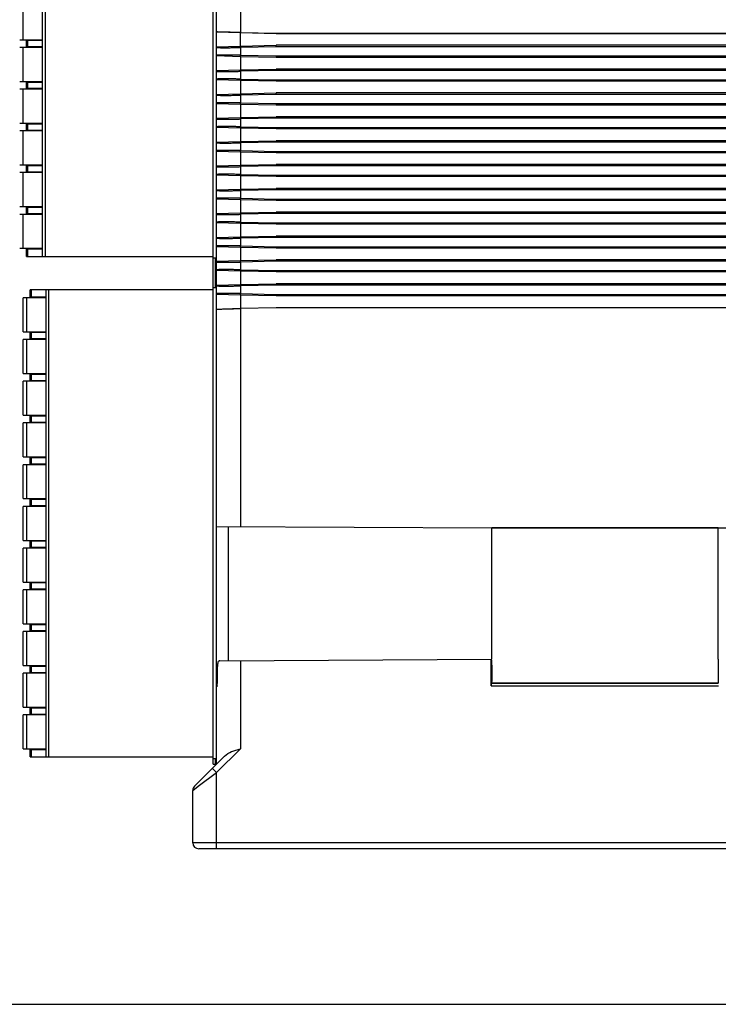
# Model space of a CAD drawing. Header units: millimetres. Extents: x 0 to 420, y 0 to 297.
# Tile 52 of 72: x 189 to 247, y 0 to 83. Entities that reach past the tile are written whole.
import ezdxf

# ---------------------------------------------------------------- set-up
doc = ezdxf.new("R2010")
doc.units = ezdxf.units.MM
doc.header["$LTSCALE"] = 23.1
doc.layers.get('0').update_dxf_attribs({"linetype": 'CONTINUOUS'})
doc.layers.add('02___PRT_ALL_AXES', color=7, linetype='CONTINUOUS')

msp = doc.modelspace()

# ---------------------------------------------------------------- linework, layer by layer
at = {"color": 7, "linetype": 'Continuous'}
for p, q in [((205.229, 81.574), (205.229, 118.549)), ((190.629, 62.749), (190.629, 101.949)), ((190.829, 101.949), (190.829, 62.749)), ((204.929, 102.099), (204.929, 62.599)), ((207.229, 99.839), (207.229, 81.521)), ((188.974, 83.774), (188.974, 80.924)), ((205.229, 58.33), (205.229, 81.568)), ((207.228, 81.509), (205.229, 81.568)), ((207.232, 80.396), (207.228, 81.521)), ((210.229, 81.448), (207.228, 81.509)), ((207.229, 81.521), (210.229, 81.461)), ((210.229, 81.448), (210.229, 81.461)), ((270.329, 81.461), (210.229, 81.461)), ((210.229, 81.448), (266.773, 81.448)), ((188.703, 80.924), (190.629, 80.924)), ((190.629, 80.274), (188.703, 80.274)), ((188.974, 80.274), (188.974, 77.424)), ((189.279, 80.349), (189.279, 80.849)), ((190.629, 80.849), (189.279, 80.849)), ((189.279, 80.349), (190.629, 80.349)), ((189.364, 80.849), (189.364, 80.349)), ((205.229, 80.339), (207.232, 80.396)), ((207.228, 80.277), (207.232, 80.396)), ((210.229, 80.337), (207.229, 80.277)), ((207.229, 80.277), (207.229, 79.621)), ((207.232, 80.396), (210.229, 80.456)), ((210.229, 80.337), (210.229, 80.456)), ((261.77, 80.456), (210.229, 80.456)), ((261.651, 80.337), (210.229, 80.337)), ((207.228, 79.502), (205.229, 79.56)), ((207.228, 79.502), (207.228, 79.621)), ((207.228, 79.502), (207.232, 78.396)), ((210.229, 79.442), (207.228, 79.502)), ((207.229, 79.621), (210.229, 79.561)), ((210.229, 79.561), (210.229, 79.442)), ((210.229, 79.561), (261.651, 79.561)), ((261.77, 79.442), (210.229, 79.442)), ((205.229, 78.339), (207.232, 78.396)), ((207.228, 78.277), (207.232, 78.396)), ((210.229, 78.337), (207.229, 78.277)), ((207.229, 78.277), (207.229, 77.621)), ((207.232, 78.396), (210.229, 78.456)), ((210.229, 78.337), (210.229, 78.456)), ((261.77, 78.456), (210.229, 78.456)), ((261.651, 78.337), (210.229, 78.337)), ((188.703, 77.424), (190.629, 77.424)), ((189.279, 76.849), (189.279, 77.349)), ((190.629, 77.349), (189.279, 77.349)), ((189.279, 76.849), (190.629, 76.849)), ((189.364, 77.349), (189.364, 76.849)), ((207.228, 77.502), (205.229, 77.56)), ((207.228, 77.502), (207.228, 77.621)), ((207.228, 77.502), (207.232, 76.396)), ((210.229, 77.442), (207.228, 77.502)), ((207.229, 77.621), (210.229, 77.561)), ((210.229, 77.561), (210.229, 77.442)), ((210.229, 77.561), (261.651, 77.561)), ((261.77, 77.442), (210.229, 77.442)), ((190.629, 76.774), (188.703, 76.774)), ((188.974, 76.774), (188.974, 73.924)), ((205.229, 76.339), (207.232, 76.396)), ((207.228, 76.277), (207.232, 76.396)), ((210.229, 76.337), (207.229, 76.277)), ((207.229, 76.277), (207.229, 75.621)), ((207.232, 76.396), (210.229, 76.456)), ((210.229, 76.337), (210.229, 76.456)), ((261.77, 76.456), (210.229, 76.456)), ((261.651, 76.337), (210.229, 76.337)), ((207.228, 75.502), (205.229, 75.56)), ((207.228, 75.502), (207.228, 75.621)), ((207.228, 75.502), (207.232, 74.396)), ((210.229, 75.442), (207.228, 75.502)), ((207.229, 75.621), (210.229, 75.561)), ((210.229, 75.561), (210.229, 75.442)), ((210.229, 75.561), (261.651, 75.561)), ((261.77, 75.442), (210.229, 75.442)), ((205.229, 74.339), (207.232, 74.396)), ((207.228, 74.277), (207.232, 74.396)), ((207.232, 74.396), (210.229, 74.456)), ((210.229, 74.337), (210.229, 74.456)), ((261.77, 74.456), (210.229, 74.456)), ((188.703, 73.924), (190.629, 73.924)), ((189.279, 73.349), (189.279, 73.849)), ((190.629, 73.849), (189.279, 73.849)), ((189.364, 73.849), (189.364, 73.349)), ((207.228, 73.502), (205.229, 73.56)), ((207.228, 73.502), (207.228, 73.621)), ((210.229, 74.337), (207.229, 74.277)), ((207.229, 74.277), (207.229, 73.621)), ((207.229, 73.621), (210.229, 73.561)), ((261.651, 74.337), (210.229, 74.337)), ((210.229, 73.561), (210.229, 73.442)), ((210.229, 73.561), (261.651, 73.561)), ((190.629, 73.274), (188.703, 73.274)), ((188.974, 73.274), (188.974, 70.424)), ((189.279, 73.349), (190.629, 73.349)), ((207.228, 73.502), (207.232, 72.396)), ((210.229, 73.442), (207.228, 73.502)), ((261.77, 73.442), (210.229, 73.442)), ((205.229, 72.339), (207.232, 72.396)), ((207.228, 72.277), (207.232, 72.396)), ((210.229, 72.337), (207.229, 72.277)), ((207.229, 72.277), (207.229, 71.621)), ((207.232, 72.396), (210.229, 72.456)), ((210.229, 72.337), (210.229, 72.456)), ((261.77, 72.456), (210.229, 72.456)), ((261.651, 72.337), (210.229, 72.337)), ((207.228, 71.502), (205.229, 71.56)), ((207.228, 71.502), (207.228, 71.621)), ((207.228, 71.502), (207.232, 70.396)), ((210.229, 71.442), (207.228, 71.502)), ((207.229, 71.621), (210.229, 71.561)), ((210.229, 71.561), (210.229, 71.442)), ((210.229, 71.561), (261.651, 71.561)), ((261.77, 71.442), (210.229, 71.442)), ((188.703, 70.424), (190.629, 70.424)), ((189.279, 69.849), (189.279, 70.349)), ((190.629, 70.349), (189.279, 70.349)), ((189.364, 70.349), (189.364, 69.849)), ((205.229, 70.339), (207.232, 70.396)), ((207.228, 70.277), (207.232, 70.396)), ((210.229, 70.337), (207.229, 70.277)), ((207.229, 70.277), (207.229, 69.621)), ((207.232, 70.396), (210.229, 70.456)), ((210.229, 70.337), (210.229, 70.456)), ((261.77, 70.456), (210.229, 70.456)), ((261.651, 70.337), (210.229, 70.337)), ((190.629, 69.774), (188.703, 69.774)), ((188.974, 69.774), (188.974, 66.924)), ((189.279, 69.849), (190.629, 69.849)), ((207.228, 69.502), (205.229, 69.56)), ((207.228, 69.502), (207.228, 69.621)), ((207.228, 69.502), (207.232, 68.396)), ((210.229, 69.442), (207.228, 69.502)), ((207.229, 69.621), (210.229, 69.561)), ((210.229, 69.561), (210.229, 69.442)), ((210.229, 69.561), (261.651, 69.561)), ((261.77, 69.442), (210.229, 69.442)), ((205.229, 68.339), (207.232, 68.396)), ((207.228, 68.277), (207.232, 68.396)), ((210.229, 68.337), (207.229, 68.277)), ((207.229, 68.277), (207.229, 67.621)), ((207.232, 68.396), (210.229, 68.456)), ((210.229, 68.337), (210.229, 68.456)), ((261.77, 68.456), (210.229, 68.456)), ((261.651, 68.337), (210.229, 68.337)), ((188.703, 66.924), (190.629, 66.924)), ((207.228, 67.502), (205.229, 67.56)), ((207.228, 67.502), (207.228, 67.621)), ((207.228, 67.502), (207.232, 66.396)), ((210.229, 67.442), (207.228, 67.502)), ((207.229, 67.621), (210.229, 67.561)), ((210.229, 67.561), (210.229, 67.442)), ((210.229, 67.561), (261.651, 67.561)), ((261.77, 67.442), (210.229, 67.442)), ((190.629, 66.274), (188.703, 66.274)), ((188.974, 66.274), (188.974, 63.424)), ((189.279, 66.349), (189.279, 66.849)), ((190.629, 66.849), (189.279, 66.849)), ((189.279, 66.349), (190.629, 66.349)), ((189.364, 66.849), (189.364, 66.349)), ((205.229, 66.339), (207.232, 66.396)), ((207.228, 66.277), (207.232, 66.396)), ((210.229, 66.337), (207.229, 66.277)), ((207.229, 66.277), (207.229, 65.621)), ((207.232, 66.396), (210.229, 66.456)), ((210.229, 66.337), (210.229, 66.456)), ((261.77, 66.456), (210.229, 66.456)), ((261.651, 66.337), (210.229, 66.337)), ((207.228, 65.502), (205.229, 65.56)), ((207.228, 65.502), (207.228, 65.621)), ((207.228, 65.502), (207.232, 64.396)), ((210.229, 65.442), (207.228, 65.502)), ((207.229, 65.621), (210.229, 65.561)), ((210.229, 65.561), (210.229, 65.442)), ((210.229, 65.561), (261.651, 65.561)), ((261.77, 65.442), (210.229, 65.442)), ((207.232, 64.396), (210.229, 64.456)), ((210.229, 64.337), (210.229, 64.456)), ((261.77, 64.456), (210.229, 64.456)), ((205.229, 64.339), (207.232, 64.396)), ((207.228, 64.277), (207.232, 64.396)), ((207.228, 63.502), (207.228, 63.621)), ((210.229, 64.337), (207.229, 64.277)), ((207.229, 64.277), (207.229, 63.621)), ((207.229, 63.621), (210.229, 63.561)), ((261.651, 64.337), (210.229, 64.337)), ((188.703, 63.424), (190.629, 63.424)), ((189.279, 62.749), (189.279, 63.349)), ((190.629, 63.349), (189.279, 63.349)), ((189.364, 63.349), (189.364, 62.749)), ((207.228, 63.502), (205.229, 63.56)), ((207.228, 63.502), (207.232, 62.396)), ((210.229, 63.442), (207.228, 63.502)), ((210.229, 63.561), (210.229, 63.442)), ((210.229, 63.561), (261.651, 63.561)), ((261.77, 63.442), (210.229, 63.442)), ((189.279, 62.749), (204.929, 62.749)), ((205.229, 62.599), (204.929, 62.599)), ((204.954, 60.099), (204.954, 62.599)), ((205.104, 62.599), (205.104, 60.099)), ((205.229, 62.339), (207.232, 62.396)), ((207.228, 62.277), (207.232, 62.396)), ((210.229, 62.337), (207.229, 62.277)), ((207.229, 62.277), (207.229, 61.621)), ((207.232, 62.396), (210.229, 62.456)), ((210.229, 62.337), (210.229, 62.456)), ((261.77, 62.456), (210.229, 62.456)), ((261.651, 62.337), (210.229, 62.337)), ((207.228, 61.502), (205.229, 61.56)), ((207.228, 61.502), (207.228, 61.621)), ((207.228, 61.502), (207.232, 60.396)), ((210.229, 61.442), (207.228, 61.502)), ((207.229, 61.621), (210.229, 61.561)), ((210.229, 61.561), (210.229, 61.442)), ((210.229, 61.561), (261.651, 61.561)), ((261.77, 61.442), (210.229, 61.442)), ((205.229, 60.339), (207.232, 60.396)), ((207.228, 60.277), (207.232, 60.396)), ((210.229, 60.337), (207.229, 60.277)), ((207.232, 60.396), (210.229, 60.456)), ((210.229, 60.337), (210.229, 60.456)), ((261.77, 60.456), (210.229, 60.456)), ((261.651, 60.337), (210.229, 60.337)), ((189.579, 59.349), (189.579, 59.949)), ((204.929, 59.949), (189.579, 59.949)), ((189.664, 59.949), (189.664, 59.349)), ((190.929, 20.749), (190.929, 59.949)), ((191.129, 59.949), (191.129, 20.749)), ((204.929, 60.099), (204.929, 20.599)), ((205.229, 60.099), (204.929, 60.099)), ((207.228, 59.502), (205.229, 59.56)), ((207.228, 59.502), (207.228, 59.621)), ((207.228, 59.502), (207.232, 58.39)), ((210.229, 59.442), (207.228, 59.502)), ((207.229, 60.277), (207.229, 59.621)), ((207.229, 59.621), (210.229, 59.561)), ((210.229, 59.561), (210.229, 59.442)), ((210.229, 59.561), (261.651, 59.561)), ((189.003, 56.424), (189.003, 59.274)), ((190.929, 59.274), (189.003, 59.274)), ((189.274, 59.274), (189.274, 56.424)), ((189.579, 59.349), (190.929, 59.349)), ((261.77, 59.442), (210.229, 59.442)), ((205.229, 58.33), (207.232, 58.39)), ((205.229, 20.149), (205.229, 58.324)), ((207.228, 58.377), (207.232, 58.39)), ((210.229, 58.437), (207.229, 58.377)), ((207.229, 58.377), (207.229, 40.06)), ((207.232, 58.39), (210.229, 58.45)), ((210.229, 58.437), (210.229, 58.45)), ((210.229, 58.45), (266.773, 58.45)), ((270.329, 58.437), (210.229, 58.437)), ((189.003, 56.424), (190.929, 56.424)), ((189.579, 55.849), (189.579, 56.349)), ((190.929, 56.349), (189.579, 56.349)), ((189.664, 56.349), (189.664, 55.849)), ((189.003, 52.924), (189.003, 55.774)), ((190.929, 55.774), (189.003, 55.774)), ((189.274, 55.774), (189.274, 52.924)), ((189.579, 55.849), (190.929, 55.849)), ((189.003, 52.924), (190.929, 52.924)), ((189.003, 49.424), (189.003, 52.274)), ((190.929, 52.274), (189.003, 52.274)), ((189.274, 52.274), (189.274, 49.424)), ((189.579, 52.349), (189.579, 52.849)), ((190.929, 52.849), (189.579, 52.849)), ((189.579, 52.349), (190.929, 52.349)), ((189.664, 52.849), (189.664, 52.349)), ((189.003, 49.424), (190.929, 49.424)), ((189.003, 45.924), (189.003, 48.774)), ((190.929, 48.774), (189.003, 48.774)), ((189.274, 48.774), (189.274, 45.924)), ((189.579, 48.849), (189.579, 49.349)), ((190.929, 49.349), (189.579, 49.349)), ((189.579, 48.849), (190.929, 48.849)), ((189.664, 49.349), (189.664, 48.849)), ((189.003, 45.924), (190.929, 45.924)), ((189.579, 45.349), (189.579, 45.849)), ((190.929, 45.849), (189.579, 45.849)), ((189.664, 45.849), (189.664, 45.349)), ((189.003, 42.424), (189.003, 45.274)), ((190.929, 45.274), (189.003, 45.274)), ((189.274, 45.274), (189.274, 42.424)), ((189.579, 45.349), (190.929, 45.349)), ((189.003, 42.424), (190.929, 42.424)), ((189.579, 41.849), (189.579, 42.349)), ((190.929, 42.349), (189.579, 42.349)), ((189.664, 42.349), (189.664, 41.849)), ((189.003, 38.924), (189.003, 41.774)), ((190.929, 41.774), (189.003, 41.774)), ((189.274, 41.774), (189.274, 38.924)), ((189.579, 41.849), (190.929, 41.849)), ((228.329, 39.949), (205.229, 40.07)), ((206.223, 28.833), (206.223, 40.065)), ((247.329, 39.967), (228.329, 39.967)), ((228.329, 28.949), (228.329, 39.967)), ((247.329, 39.949), (228.329, 39.949)), ((270.329, 40.07), (247.329, 39.949)), ((247.329, 28.949), (247.329, 39.967)), ((189.003, 38.924), (190.929, 38.924)), ((189.579, 38.349), (189.579, 38.849)), ((190.929, 38.849), (189.579, 38.849)), ((189.664, 38.849), (189.664, 38.349)), ((189.003, 35.424), (189.003, 38.274)), ((190.929, 38.274), (189.003, 38.274)), ((189.274, 38.274), (189.274, 35.424)), ((189.579, 38.349), (190.929, 38.349)), ((189.003, 35.424), (190.929, 35.424)), ((189.003, 31.924), (189.003, 34.774)), ((190.929, 34.774), (189.003, 34.774)), ((189.274, 34.774), (189.274, 31.924)), ((189.579, 34.849), (189.579, 35.349)), ((190.929, 35.349), (189.579, 35.349)), ((189.579, 34.849), (190.929, 34.849)), ((189.664, 35.349), (189.664, 34.849)), ((189.003, 31.924), (190.929, 31.924)), ((189.579, 31.349), (189.579, 31.849)), ((190.929, 31.849), (189.579, 31.849)), ((189.664, 31.849), (189.664, 31.349)), ((189.003, 28.424), (189.003, 31.274)), ((190.929, 31.274), (189.003, 31.274)), ((189.274, 31.274), (189.274, 28.424)), ((189.579, 31.349), (190.929, 31.349)), ((205.508, 28.83), (228.315, 28.949)), ((228.29, 26.732), (228.29, 28.949)), ((189.003, 28.424), (190.929, 28.424)), ((189.579, 27.849), (189.579, 28.349)), ((190.929, 28.349), (189.579, 28.349)), ((189.664, 28.349), (189.664, 27.849)), ((205.298, 26.997), (205.298, 28.329)), ((207.229, 28.839), (207.229, 21.442)), ((228.326, 28.449), (228.326, 27.149)), ((228.329, 27.149), (228.329, 28.449)), ((247.329, 28.449), (247.329, 26.94)), ((189.003, 24.924), (189.003, 27.774)), ((190.929, 27.774), (189.003, 27.774)), ((189.274, 27.774), (189.274, 24.924)), ((189.579, 27.849), (190.929, 27.849)), ((205.229, 26.629), (205.25, 26.629)), ((205.25, 26.629), (205.255, 26.659)), ((228.29, 26.732), (247.348, 26.732)), ((228.295, 26.932), (247.346, 26.932)), ((247.329, 26.949), (228.329, 26.949)), ((189.003, 24.924), (190.929, 24.924)), ((189.579, 24.349), (189.579, 24.849)), ((190.929, 24.849), (189.579, 24.849)), ((189.664, 24.849), (189.664, 24.349)), ((189.003, 21.424), (189.003, 24.274)), ((190.929, 24.274), (189.003, 24.274)), ((189.274, 24.274), (189.274, 21.424)), ((189.579, 24.349), (190.929, 24.349)), ((189.003, 21.424), (190.929, 21.424)), ((189.579, 20.749), (189.579, 21.349)), ((190.929, 21.349), (189.579, 21.349)), ((189.579, 20.749), (204.929, 20.749)), ((189.664, 21.349), (189.664, 20.749)), ((203.375, 18.296), (205.906, 20.826)), ((205.229, 19.442), (207.229, 21.442)), ((205.229, 20.599), (204.929, 20.599)), ((204.954, 20.149), (204.954, 20.599)), ((204.954, 20.149), (205.229, 20.149)), ((205.104, 20.599), (205.104, 20.149)), ((203.698, 18.294), (205.229, 19.442)), ((204.875, 19.796), (205.229, 19.442)), ((205.229, 13.049), (205.229, 19.442)), ((203.229, 17.942), (203.698, 18.294)), ((203.229, 13.549), (203.229, 17.942)), ((270.329, 13.549), (203.229, 13.549)), ((270.329, 13.049), (203.729, 13.049)), ((0, 0), (420, 0))]:
    msp.add_line(p, q, dxfattribs=at)
for centre, radius, start, end in [((205.429, 26.629), 0.2, 142.49631, 180), ((205.446, 26.629), 0.196, 161.9562, 179.92949), ((200.312, 27.647), 5.039, 349.7568, 350.07739), ((204.395, 26.997), 0.903, 357.94906, 359.97692), ((237.744, 27.154), 9.418, 180.03012, 180.46026), ((203.729, 17.942), 0.5, 135, 180), ((203.729, 13.549), 0.5, 180, 270)]:
    msp.add_arc(centre, radius, start, end, dxfattribs=at)
for centre, major_axis, ratio, start_param, end_param in [((228.315, 28.449), (0, 0.5), 0.022696, -1.57065, 0.000119), ((247.335, 28.449), (0, 0.5), 0.012219, -0.000064, 1.570705), ((228.295, 26.732), (0, 0.2), 0.022693, 0.005236, 1.570796)]:
    msp.add_ellipse(centre, major_axis=major_axis, ratio=ratio, start_param=start_param, end_param=end_param, dxfattribs=at)
for points, knots in [([(207.228, 81.521), (207.098, 81.525), (206.843, 81.533), (206.473, 81.543), (206.132, 81.553), (205.871, 81.56), (205.688, 81.565), (205.571, 81.568), (205.47, 81.57), (205.387, 81.572), (205.328, 81.573), (205.29, 81.574), (205.268, 81.574), (205.252, 81.574), (205.239, 81.575), (205.234, 81.574), (205.229, 81.575), (205.229, 81.574)], [0, 0, 0, 0, 0.195004, 0.382668, 0.555509, 0.707064, 0.772968, 0.831437, 0.881898, 0.923853, 0.956928, 0.970022, 0.980771, 0.989157, 0.995166, 0.998783, 1, 1, 1, 1]), ([(205.229, 80.287), (205.229, 80.283), (205.246, 80.278), (205.271, 80.274), (205.321, 80.269), (205.386, 80.264), (205.47, 80.261), (205.615, 80.257), (205.832, 80.255), (206.131, 80.255), (206.473, 80.259), (206.843, 80.267), (207.098, 80.273), (207.228, 80.277)], [0, 0, 0, 0, 0.005818, 0.020481, 0.044411, 0.07749, 0.119399, 0.169782, 0.293946, 0.44526, 0.617849, 0.805257, 1, 1, 1, 1]), ([(207.228, 79.621), (207.098, 79.625), (206.843, 79.632), (206.473, 79.639), (206.131, 79.643), (205.832, 79.644), (205.615, 79.641), (205.47, 79.637), (205.386, 79.634), (205.321, 79.63), (205.271, 79.625), (205.246, 79.62), (205.229, 79.615), (205.229, 79.611)], [0, 0, 0, 0, 0.194743, 0.382151, 0.55474, 0.706054, 0.830218, 0.880601, 0.92251, 0.955589, 0.979519, 0.994182, 1, 1, 1, 1]), ([(205.229, 78.287), (205.229, 78.283), (205.246, 78.278), (205.271, 78.274), (205.321, 78.269), (205.386, 78.264), (205.47, 78.261), (205.615, 78.257), (205.832, 78.255), (206.131, 78.255), (206.473, 78.259), (206.843, 78.267), (207.098, 78.273), (207.228, 78.277)], [0, 0, 0, 0, 0.005818, 0.020481, 0.044411, 0.07749, 0.119399, 0.169782, 0.293946, 0.44526, 0.617849, 0.805257, 1, 1, 1, 1]), ([(207.228, 77.621), (207.098, 77.625), (206.843, 77.632), (206.473, 77.639), (206.131, 77.643), (205.832, 77.644), (205.615, 77.641), (205.47, 77.637), (205.386, 77.634), (205.321, 77.63), (205.271, 77.625), (205.246, 77.62), (205.229, 77.615), (205.229, 77.611)], [0, 0, 0, 0, 0.194743, 0.382151, 0.55474, 0.706054, 0.830218, 0.880601, 0.92251, 0.955589, 0.979519, 0.994182, 1, 1, 1, 1]), ([(205.229, 76.287), (205.229, 76.283), (205.246, 76.278), (205.271, 76.274), (205.321, 76.269), (205.386, 76.264), (205.47, 76.261), (205.615, 76.257), (205.832, 76.255), (206.131, 76.255), (206.473, 76.259), (206.843, 76.267), (207.098, 76.273), (207.228, 76.277)], [0, 0, 0, 0, 0.005818, 0.020481, 0.044411, 0.07749, 0.119399, 0.169782, 0.293946, 0.44526, 0.617849, 0.805257, 1, 1, 1, 1]), ([(207.228, 75.621), (207.098, 75.625), (206.843, 75.632), (206.473, 75.639), (206.131, 75.643), (205.832, 75.644), (205.615, 75.641), (205.47, 75.637), (205.386, 75.634), (205.321, 75.63), (205.271, 75.625), (205.246, 75.62), (205.229, 75.615), (205.229, 75.611)], [0, 0, 0, 0, 0.194743, 0.382151, 0.55474, 0.706054, 0.830218, 0.880601, 0.92251, 0.955589, 0.979519, 0.994182, 1, 1, 1, 1]), ([(205.229, 74.287), (205.229, 74.283), (205.246, 74.278), (205.271, 74.274), (205.321, 74.269), (205.386, 74.264), (205.47, 74.261), (205.615, 74.257), (205.832, 74.255), (206.131, 74.255), (206.473, 74.259), (206.843, 74.267), (207.098, 74.273), (207.228, 74.277)], [0, 0, 0, 0, 0.005818, 0.020481, 0.044411, 0.07749, 0.119399, 0.169782, 0.293946, 0.44526, 0.617849, 0.805257, 1, 1, 1, 1]), ([(207.228, 73.621), (207.098, 73.625), (206.843, 73.632), (206.473, 73.639), (206.131, 73.643), (205.832, 73.644), (205.615, 73.641), (205.47, 73.637), (205.386, 73.634), (205.321, 73.63), (205.271, 73.625), (205.246, 73.62), (205.229, 73.615), (205.229, 73.611)], [0, 0, 0, 0, 0.194743, 0.382151, 0.55474, 0.706054, 0.830218, 0.880601, 0.92251, 0.955589, 0.979519, 0.994182, 1, 1, 1, 1]), ([(205.229, 72.287), (205.229, 72.283), (205.246, 72.278), (205.271, 72.274), (205.321, 72.269), (205.386, 72.264), (205.47, 72.261), (205.615, 72.257), (205.832, 72.255), (206.131, 72.255), (206.473, 72.259), (206.843, 72.267), (207.098, 72.273), (207.228, 72.277)], [0, 0, 0, 0, 0.005818, 0.020481, 0.044411, 0.07749, 0.119399, 0.169782, 0.293946, 0.44526, 0.617849, 0.805257, 1, 1, 1, 1]), ([(207.228, 71.621), (207.098, 71.625), (206.843, 71.632), (206.473, 71.639), (206.131, 71.643), (205.832, 71.644), (205.615, 71.641), (205.47, 71.637), (205.386, 71.634), (205.321, 71.63), (205.271, 71.625), (205.246, 71.62), (205.229, 71.615), (205.229, 71.611)], [0, 0, 0, 0, 0.194743, 0.382151, 0.55474, 0.706054, 0.830218, 0.880601, 0.92251, 0.955589, 0.979519, 0.994182, 1, 1, 1, 1]), ([(205.229, 70.287), (205.229, 70.283), (205.246, 70.278), (205.271, 70.274), (205.321, 70.269), (205.386, 70.264), (205.47, 70.261), (205.615, 70.257), (205.832, 70.255), (206.131, 70.255), (206.473, 70.259), (206.843, 70.267), (207.098, 70.273), (207.228, 70.277)], [0, 0, 0, 0, 0.005818, 0.020481, 0.044411, 0.07749, 0.119399, 0.169782, 0.293946, 0.44526, 0.617849, 0.805257, 1, 1, 1, 1]), ([(207.228, 69.621), (207.098, 69.625), (206.843, 69.632), (206.473, 69.639), (206.131, 69.643), (205.832, 69.644), (205.615, 69.641), (205.47, 69.637), (205.386, 69.634), (205.321, 69.63), (205.271, 69.625), (205.246, 69.62), (205.229, 69.615), (205.229, 69.611)], [0, 0, 0, 0, 0.194743, 0.382151, 0.55474, 0.706054, 0.830218, 0.880601, 0.92251, 0.955589, 0.979519, 0.994182, 1, 1, 1, 1]), ([(205.229, 68.287), (205.229, 68.283), (205.246, 68.278), (205.271, 68.274), (205.321, 68.269), (205.386, 68.264), (205.47, 68.261), (205.615, 68.257), (205.832, 68.255), (206.131, 68.255), (206.473, 68.259), (206.843, 68.267), (207.098, 68.273), (207.228, 68.277)], [0, 0, 0, 0, 0.005818, 0.020481, 0.044411, 0.07749, 0.119399, 0.169782, 0.293946, 0.44526, 0.617849, 0.805257, 1, 1, 1, 1]), ([(207.228, 67.621), (207.098, 67.625), (206.843, 67.632), (206.473, 67.639), (206.131, 67.643), (205.832, 67.644), (205.615, 67.641), (205.47, 67.637), (205.386, 67.634), (205.321, 67.63), (205.271, 67.625), (205.246, 67.62), (205.229, 67.615), (205.229, 67.611)], [0, 0, 0, 0, 0.194743, 0.382151, 0.55474, 0.706054, 0.830218, 0.880601, 0.92251, 0.955589, 0.979519, 0.994182, 1, 1, 1, 1]), ([(205.229, 66.287), (205.229, 66.283), (205.246, 66.278), (205.271, 66.274), (205.321, 66.269), (205.386, 66.264), (205.47, 66.261), (205.615, 66.257), (205.832, 66.255), (206.131, 66.255), (206.473, 66.259), (206.843, 66.267), (207.098, 66.273), (207.228, 66.277)], [0, 0, 0, 0, 0.005818, 0.020481, 0.044411, 0.07749, 0.119399, 0.169782, 0.293946, 0.44526, 0.617849, 0.805257, 1, 1, 1, 1]), ([(207.228, 65.621), (207.098, 65.625), (206.843, 65.632), (206.473, 65.639), (206.131, 65.643), (205.832, 65.644), (205.615, 65.641), (205.47, 65.637), (205.386, 65.634), (205.321, 65.63), (205.271, 65.625), (205.246, 65.62), (205.229, 65.615), (205.229, 65.611)], [0, 0, 0, 0, 0.194743, 0.382151, 0.55474, 0.706054, 0.830218, 0.880601, 0.92251, 0.955589, 0.979519, 0.994182, 1, 1, 1, 1]), ([(205.229, 64.287), (205.229, 64.283), (205.246, 64.278), (205.271, 64.274), (205.321, 64.269), (205.386, 64.264), (205.47, 64.261), (205.615, 64.257), (205.832, 64.255), (206.131, 64.255), (206.473, 64.259), (206.843, 64.267), (207.098, 64.273), (207.228, 64.277)], [0, 0, 0, 0, 0.005818, 0.020481, 0.044411, 0.07749, 0.119399, 0.169782, 0.293946, 0.44526, 0.617849, 0.805257, 1, 1, 1, 1]), ([(207.228, 63.621), (207.098, 63.625), (206.843, 63.632), (206.473, 63.639), (206.131, 63.643), (205.832, 63.644), (205.615, 63.641), (205.47, 63.637), (205.386, 63.634), (205.321, 63.63), (205.271, 63.625), (205.246, 63.62), (205.229, 63.615), (205.229, 63.611)], [0, 0, 0, 0, 0.194743, 0.382151, 0.55474, 0.706054, 0.830218, 0.880601, 0.92251, 0.955589, 0.979519, 0.994182, 1, 1, 1, 1]), ([(205.229, 62.287), (205.229, 62.283), (205.246, 62.278), (205.271, 62.274), (205.321, 62.269), (205.386, 62.264), (205.47, 62.261), (205.615, 62.257), (205.832, 62.255), (206.131, 62.255), (206.473, 62.259), (206.843, 62.267), (207.098, 62.273), (207.228, 62.277)], [0, 0, 0, 0, 0.005818, 0.020481, 0.044411, 0.07749, 0.119399, 0.169782, 0.293946, 0.44526, 0.617849, 0.805257, 1, 1, 1, 1]), ([(207.228, 61.621), (207.098, 61.625), (206.843, 61.632), (206.473, 61.639), (206.131, 61.643), (205.832, 61.644), (205.615, 61.641), (205.47, 61.637), (205.386, 61.634), (205.321, 61.63), (205.271, 61.625), (205.246, 61.62), (205.229, 61.615), (205.229, 61.611)], [0, 0, 0, 0, 0.194743, 0.382151, 0.55474, 0.706054, 0.830218, 0.880601, 0.92251, 0.955589, 0.979519, 0.994182, 1, 1, 1, 1]), ([(205.229, 60.287), (205.229, 60.283), (205.246, 60.278), (205.271, 60.274), (205.321, 60.269), (205.386, 60.264), (205.47, 60.261), (205.615, 60.257), (205.832, 60.255), (206.131, 60.255), (206.473, 60.259), (206.843, 60.267), (207.098, 60.273), (207.228, 60.277)], [0, 0, 0, 0, 0.005818, 0.020481, 0.044411, 0.07749, 0.119399, 0.169782, 0.293946, 0.44526, 0.617849, 0.805257, 1, 1, 1, 1]), ([(207.228, 59.621), (207.098, 59.625), (206.843, 59.632), (206.473, 59.639), (206.131, 59.643), (205.832, 59.644), (205.615, 59.641), (205.47, 59.637), (205.386, 59.634), (205.321, 59.63), (205.271, 59.625), (205.246, 59.62), (205.229, 59.615), (205.229, 59.611)], [0, 0, 0, 0, 0.194743, 0.382151, 0.55474, 0.706054, 0.830218, 0.880601, 0.92251, 0.955589, 0.979519, 0.994182, 1, 1, 1, 1]), ([(205.229, 58.324), (205.229, 58.323), (205.234, 58.325), (205.239, 58.323), (205.252, 58.324), (205.268, 58.324), (205.29, 58.324), (205.328, 58.325), (205.387, 58.326), (205.47, 58.328), (205.571, 58.331), (205.688, 58.334), (205.871, 58.338), (206.132, 58.346), (206.473, 58.355), (206.843, 58.366), (207.098, 58.373), (207.228, 58.377)], [0, 0, 0, 0, 0.001217, 0.004834, 0.010843, 0.019229, 0.029978, 0.043072, 0.076147, 0.118102, 0.168563, 0.227032, 0.292936, 0.444491, 0.617332, 0.804996, 1, 1, 1, 1]), ([(205.508, 28.83), (205.491, 28.83), (205.457, 28.824), (205.391, 28.786), (205.334, 28.68), (205.304, 28.519), (205.298, 28.395), (205.298, 28.329)], [0, 0, 0, 0, 0.085126, 0.170978, 0.3785, 0.662823, 1, 1, 1, 1]), ([(205.275, 26.778), (205.278, 26.792), (205.288, 26.854), (205.295, 26.916), (205.297, 26.965)], [0, 0, 0, 0, 0.226543, 1, 1, 1, 1]), ([(228.331, 26.941), (228.328, 26.954), (228.329, 27), (228.327, 27.046), (228.327, 27.078)], [0, 0, 0, 0, 0.285176, 1, 1, 1, 1]), ([(205.906, 20.826), (206.07, 20.991), (206.394, 21.171), (206.855, 21.333), (207.103, 21.405), (207.229, 21.442)], [0, 0, 0, 0, 0.47397, 0.732809, 1, 1, 1, 1])]:
    msp.add_open_spline(points, degree=3, knots=knots, dxfattribs=at)
msp.add_open_spline([(205.255, 26.66), (205.259, 26.69), (205.265, 26.72), (205.27, 26.751)], degree=3, dxfattribs=at)
at = {"layer": '02___PRT_ALL_AXES', "color": 5, "linetype": 'Continuous', "true_color": 0x0000f0}
for p, q in [((189.479, 80.849), (189.479, 80.924)), ((189.479, 80.274), (189.479, 80.349)), ((189.479, 77.349), (189.479, 77.424)), ((189.479, 76.774), (189.479, 76.849)), ((189.479, 73.849), (189.479, 73.924)), ((189.479, 73.274), (189.479, 73.349)), ((189.479, 70.349), (189.479, 70.424)), ((189.479, 69.774), (189.479, 69.849)), ((189.479, 66.849), (189.479, 66.924)), ((189.479, 66.274), (189.479, 66.349)), ((189.479, 63.349), (189.479, 63.424)), ((189.779, 59.274), (189.779, 59.349)), ((189.779, 56.349), (189.779, 56.424)), ((189.779, 55.774), (189.779, 55.849)), ((189.779, 52.849), (189.779, 52.924)), ((189.779, 52.274), (189.779, 52.349)), ((189.779, 49.349), (189.779, 49.424)), ((189.779, 48.774), (189.779, 48.849)), ((189.779, 45.849), (189.779, 45.924)), ((189.779, 45.274), (189.779, 45.349)), ((189.779, 42.349), (189.779, 42.424)), ((189.779, 41.774), (189.779, 41.849)), ((189.779, 38.849), (189.779, 38.924)), ((189.779, 38.274), (189.779, 38.349)), ((189.779, 35.349), (189.779, 35.424)), ((189.779, 34.774), (189.779, 34.849)), ((189.779, 31.849), (189.779, 31.924)), ((189.779, 31.274), (189.779, 31.349)), ((189.779, 28.349), (189.779, 28.424)), ((189.779, 27.774), (189.779, 27.849)), ((189.779, 24.849), (189.779, 24.924)), ((189.779, 24.274), (189.779, 24.349)), ((189.779, 21.349), (189.779, 21.424))]:
    msp.add_line(p, q, dxfattribs=at)

doc.saveas('drawing.dxf')
